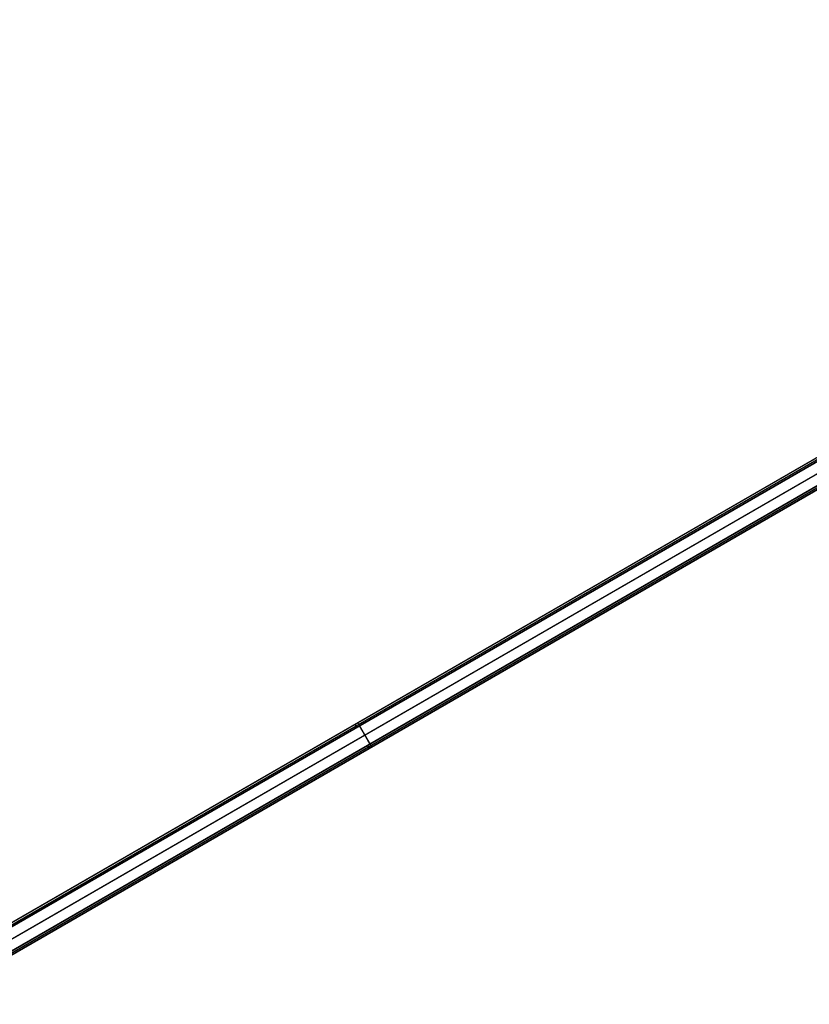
# Model space of a CAD drawing. Header units: millimetres. Extents: x -356 to 356, y -410 to 410.
# Tile 121 of 126: x -226 to -113, y 268 to 409. Entities that reach past the tile are written whole.
import ezdxf

# ---------------------------------------------------------------- set-up
doc = ezdxf.new("R2010")
doc.units = ezdxf.units.MM
doc.header["$MEASUREMENT"] = 0
doc.layers.add('1', color=7, linetype='Continuous')

msp = doc.modelspace()

# ---------------------------------------------------------------- linework, layer by layer
at = {"layer": '1', "color": 252}
for points in [[(-3.43333571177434, 409.091154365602), (-353.3075988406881, 207.0911543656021)], [(-3.43333571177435, 409.091154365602), (-353.3075988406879, 207.0911543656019)], [(-353.1825988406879, 206.8746480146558), (-3.308335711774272, 408.8746480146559)], [(-353.0575988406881, 206.6581416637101), (-3.183335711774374, 408.65814166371)], [(-3.183335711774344, 408.65814166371), (-353.0575988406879, 206.6581416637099)], [(-352.5, 206.9800715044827), (-2.999999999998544, 408.7639905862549)], [(-352.0085607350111, 207.8411543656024), (-4.732373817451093, 408.3411543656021)], [(-351.7585607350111, 207.4081416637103), (-4.4823738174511, 407.90814166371)], [(-351.7500000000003, 205.6810333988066), (-2.250000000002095, 407.4649524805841)], [(-351.7500000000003, 205.6810333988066), (-2.250000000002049, 407.4649524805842)], [(-351.0085607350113, 206.1091035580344), (-3.732373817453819, 406.6091035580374)], [(-351.0085607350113, 206.1091035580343), (-3.732373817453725, 406.6091035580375)], [(-351.0000000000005, 204.3819952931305), (-1.5000000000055, 406.1659143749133)], [(-350.2585607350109, 204.810065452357), (-2.98237381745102, 405.3100654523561)], [(-2.982373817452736, 405.3100654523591), (-350.2585607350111, 204.8100654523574)], [(-350.258560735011, 204.810065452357), (-2.982373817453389, 405.3100654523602)], [(-350.1335607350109, 204.5935591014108), (-2.857373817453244, 405.0935591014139)], [(-2.732373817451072, 404.8770527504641), (-350.008560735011, 204.377052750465)], [(-350.0085607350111, 204.3770527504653), (-2.732373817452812, 404.8770527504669)], [(-350.008560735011, 204.377052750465), (-2.732373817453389, 404.8770527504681)], [(-178.1204672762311, 307.6581416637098), (-178.370467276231, 308.0911543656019)], [(-176.620467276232, 305.0600654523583), (-176.3704672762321, 304.6270527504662)]]:
    msp.add_lwpolyline(points, dxfattribs=at)
at = {"layer": '1', "color": 252, "extrusion": (1, 0, 0)}
for points in [[(308.0911543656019, -455.1), (308.0911543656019, -381.6)], [(307.65814166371, -455.1), (307.65814166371, -381.6)], [(305.0600654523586, -386.6), (305.0600654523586, -381.6)], [(304.6270527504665, -386.6), (304.6270527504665, -381.6)]]:
    msp.add_lwpolyline(points, dxfattribs=at)
at = {"layer": '1', "color": 252, "extrusion": (0.8660254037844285, 0.5000000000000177, 0)}
msp.add_lwpolyline([(356.0000000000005, -381.6), (355.9988082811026, -381.5309677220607), (355.995234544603, -381.4620177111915), (355.9892830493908, -381.3932321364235), (355.9809608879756, -381.324692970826), (355.9702779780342, -381.2564818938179), (355.9572470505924, -381.1886801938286), (355.9418836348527, -381.1213686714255), (355.9242060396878, -381.0546275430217), (355.904235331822, -380.9885363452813), (355.8819953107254, -380.9231738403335), (355.8575124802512, -380.8586179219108), (355.8308160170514, -380.7949455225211), (355.8019377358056, -380.732232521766), (355.7709120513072, -380.6705536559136), (355.7377759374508, -380.6099824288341), (355.7025688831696, -380.5505910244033), (355.6653328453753, -380.4924502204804), (355.626112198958, -380.4356293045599), (355.5849536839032, -380.3801959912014), (355.541906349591, -380.3262163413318), (355.4970214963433, -380.2737546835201), (355.4503526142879, -380.2228735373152), (355.4019553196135, -380.1736335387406), (355.3518872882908, -380.1260933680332), (355.3002081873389, -380.0803096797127), (355.2469796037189, -380.0363370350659), (355.1922649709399, -379.9942278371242), (355.1361294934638, -379.9540322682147), (355.078640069, -379.9157982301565), (355.019865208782, -379.8795712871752), (354.9598749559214, -379.8453946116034), (354.8987408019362, -379.8133089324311), (354.8365356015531, -379.7833524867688), (354.7733334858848, -379.7555609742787), (354.7092097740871, -379.7299675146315), (354.6442408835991, -379.7066026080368), (354.5785042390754, -379.6854940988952), (354.5120781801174, -379.666667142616), (354.4450418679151, -379.6501441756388), (354.3774751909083, -379.6359448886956), (354.3094586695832, -379.624086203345), (354.2410733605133, -379.6145822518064), (354.172400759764, -379.6074443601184), (354.1035227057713, -379.6026810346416), (354.0345212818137, -379.6002979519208), (353.9654787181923, -379.6002979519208), (353.8964772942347, -379.6026810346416), (353.827599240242, -379.6074443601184), (353.7589266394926, -379.6145822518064), (353.6905413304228, -379.624086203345), (353.6225248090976, -379.6359448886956), (353.5549581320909, -379.6501441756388), (353.4879218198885, -379.666667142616), (353.4214957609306, -379.6854940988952), (353.3557591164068, -379.7066026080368), (353.2907902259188, -379.7299675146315), (353.2266665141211, -379.7555609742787), (353.1634643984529, -379.7833524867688), (353.1012591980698, -379.8133089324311), (353.0401250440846, -379.8453946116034), (352.980134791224, -379.8795712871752), (352.921359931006, -379.9157982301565), (352.8638705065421, -379.9540322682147), (352.807735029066, -379.9942278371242), (352.7530203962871, -380.0363370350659), (352.6997918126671, -380.0803096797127), (352.6481127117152, -380.1260933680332), (352.5980446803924, -380.1736335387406), (352.5496473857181, -380.2228735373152), (352.5029785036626, -380.2737546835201), (352.4580936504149, -380.3262163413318), (352.4150463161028, -380.3801959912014), (352.3738878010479, -380.4356293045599), (352.3346671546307, -380.4924502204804), (352.2974311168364, -380.5505910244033), (352.2622240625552, -380.6099824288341), (352.2290879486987, -380.6705536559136), (352.1980622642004, -380.732232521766), (352.1691839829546, -380.7949455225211), (352.1424875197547, -380.8586179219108), (352.1180046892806, -380.9231738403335), (352.0957646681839, -380.9885363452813), (352.0757939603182, -381.0546275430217), (352.0581163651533, -381.1213686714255), (352.0427529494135, -381.1886801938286), (352.0297220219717, -381.2564818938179), (352.0190391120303, -381.324692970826), (352.0107169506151, -381.3932321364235), (352.004765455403, -381.4620177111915), (352.0011917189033, -381.5309677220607), (352.0000000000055, -381.6)], dxfattribs=at)
at = {"layer": '1', "color": 252, "extrusion": (0.8660254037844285, 0.5000000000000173, 0)}
msp.add_lwpolyline([(355.5000000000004, -381.6), (355.499096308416, -381.5479398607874), (355.4963863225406, -381.4959424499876), (355.4918733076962, -381.4440704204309), (355.4855627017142, -381.3923862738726), (355.4774621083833, -381.3409522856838), (355.4675812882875, -381.2898304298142), (355.4559321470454, -381.2390823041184), (355.4425287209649, -381.1887690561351), (355.4273871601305, -381.1389513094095), (355.4105257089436, -381.0896890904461), (355.3919646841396, -381.0410417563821), (355.3717264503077, -380.9930679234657), (355.3498353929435, -380.9458253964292), (355.3263178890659, -380.899371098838), (355.3012022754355, -380.8537610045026), (355.2745188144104, -380.8090500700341), (355.246299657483, -380.7652921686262), (355.2165788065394, -380.7225400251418), (355.18539207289, -380.6808451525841), (355.1527770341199, -380.640257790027), (355.1187729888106, -380.600826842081), (355.083420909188, -380.5625998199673), (355.0467633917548, -380.5256227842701), (355.0088446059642, -380.4899402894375), (354.9697102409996, -380.4555953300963), (354.9294074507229, -380.4226292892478), (354.8879847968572, -380.3910818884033), (354.8454921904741, -380.3609911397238), (354.8019808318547, -380.3323933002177), (354.7575031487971, -380.3053228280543), (354.7121127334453, -380.279812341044), (354.6658642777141, -380.2558925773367), (354.6188135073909, -380.2335923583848), (354.571017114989, -380.212938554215), (354.5225326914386, -380.1939560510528), (354.4734186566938, -380.1766677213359), (354.4237341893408, -380.1610943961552), (354.3735391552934, -380.1472548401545), (354.3228940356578, -380.1351657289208), (354.2718598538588, -380.1248416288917), (354.2204981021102, -380.1162949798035), (354.1688706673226, -380.1095360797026), (354.1170397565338, -380.1045730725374), (354.0650678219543, -380.1014119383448), (354.0130174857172, -380.1000564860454), (353.9609514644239, -380.1005083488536), (353.9089324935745, -380.1027669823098), (353.8570232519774, -380.1068296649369), (353.8052862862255, -380.1126915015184), (353.7537839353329, -380.1203454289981), (353.7025782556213, -380.1297822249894), (353.6517309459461, -380.1409905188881), (353.6013032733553, -380.153956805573), (353.5513559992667, -380.1686654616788), (353.5019493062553, -380.1850987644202), (353.4531427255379, -380.2032369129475), (353.404995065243, -380.2230580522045), (353.3575643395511, -380.2445382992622), (353.3109076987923, -380.2676517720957), (353.2650813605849, -380.2923706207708), (353.2201405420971, -380.318665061), (353.1761393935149, -380.3465034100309), (353.1331309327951, -380.3758521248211), (353.0911669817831, -380.4066758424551), (353.0502981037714, -380.4389374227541), (353.0105735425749, -380.4725979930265), (352.9720411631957, -380.5076169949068), (352.9347473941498, -380.5439522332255), (352.8987371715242, -380.5815599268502), (352.8640538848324, -380.6203947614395), (352.8307393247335, -380.6604099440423), (352.7988336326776, -380.7015572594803), (352.7683752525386, -380.7437871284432), (352.7394008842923, -380.7870486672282), (352.7119454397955, -380.8312897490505), (352.6860420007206, -380.8764570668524), (352.6617217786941, -380.9224961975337), (352.6390140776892, -380.9693516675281), (352.617946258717, -381.0169670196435), (352.5985437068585, -381.0652848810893), (352.5808298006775, -381.1142470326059), (352.5648258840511, -381.1637944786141), (352.5505512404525, -381.2138675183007), (352.5380230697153, -381.2644058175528), (352.5272564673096, -381.3153484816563), (352.5182644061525, -381.3666341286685), (352.5110577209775, -381.4182009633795), (352.5056450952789, -381.4699868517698), (352.502033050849, -381.5219293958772), (352.5002259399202, -381.5739660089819), (352.5002259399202, -381.6260339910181), (352.502033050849, -381.6780706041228), (352.5056450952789, -381.7300131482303), (352.5110577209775, -381.7817990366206), (352.5182644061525, -381.8333658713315), (352.5272564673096, -381.8846515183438), (352.5380230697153, -381.9355941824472), (352.5505512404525, -381.9861324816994), (352.5648258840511, -382.036205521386), (352.5808298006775, -382.0857529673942), (352.5985437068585, -382.1347151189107), (352.617946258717, -382.1830329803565), (352.6390140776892, -382.230648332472), (352.6617217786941, -382.2775038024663), (352.6860420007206, -382.3235429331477), (352.7119454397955, -382.3687102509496), (352.7394008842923, -382.4129513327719), (352.7683752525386, -382.4562128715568), (352.7988336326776, -382.4984427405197), (352.8307393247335, -382.5395900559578), (352.8640538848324, -382.5796052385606), (352.8987371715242, -382.6184400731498), (352.9347473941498, -382.6560477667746), (352.9720411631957, -382.6923830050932), (353.0105735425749, -382.7274020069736), (353.0502981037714, -382.761062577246), (353.0911669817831, -382.7933241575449), (353.1331309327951, -382.824147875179), (353.1761393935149, -382.8534965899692), (353.2201405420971, -382.881334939), (353.2650813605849, -382.9076293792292), (353.3109076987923, -382.9323482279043), (353.3575643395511, -382.9554617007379), (353.404995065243, -382.9769419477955), (353.4531427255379, -382.9967630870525), (353.5019493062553, -383.0149012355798), (353.5513559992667, -383.0313345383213), (353.6013032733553, -383.046043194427), (353.6517309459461, -383.059009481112), (353.7025782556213, -383.0702177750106), (353.7537839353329, -383.0796545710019), (353.8052862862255, -383.0873084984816), (353.8570232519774, -383.0931703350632), (353.9089324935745, -383.0972330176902), (353.9609514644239, -383.0994916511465), (354.0130174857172, -383.0999435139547), (354.0650678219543, -383.0985880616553), (354.1170397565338, -383.0954269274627), (354.1688706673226, -383.0904639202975), (354.2204981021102, -383.0837050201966), (354.2718598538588, -383.0751583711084), (354.3228940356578, -383.0648342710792), (354.3735391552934, -383.0527451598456), (354.4237341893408, -383.0389056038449), (354.4734186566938, -383.0233322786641), (354.5225326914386, -383.0060439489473), (354.571017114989, -382.9870614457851), (354.6188135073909, -382.9664076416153), (354.6658642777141, -382.9441074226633), (354.7121127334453, -382.9201876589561), (354.7575031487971, -382.8946771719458), (354.8019808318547, -382.8676066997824), (354.8454921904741, -382.8390088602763), (354.8879847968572, -382.8089181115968), (354.9294074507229, -382.7773707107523), (354.9697102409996, -382.7444046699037), (355.0088446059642, -382.7100597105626), (355.0467633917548, -382.6743772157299), (355.083420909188, -382.6374001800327), (355.1187729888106, -382.599173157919), (355.1527770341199, -382.5597422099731), (355.18539207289, -382.5191548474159), (355.2165788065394, -382.4774599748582), (355.246299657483, -382.4347078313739), (355.2745188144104, -382.3909499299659), (355.3012022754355, -382.3462389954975), (355.3263178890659, -382.300628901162), (355.3498353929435, -382.2541746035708), (355.3717264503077, -382.2069320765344), (355.3919646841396, -382.158958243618), (355.4105257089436, -382.1103109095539), (355.4273871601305, -382.0610486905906), (355.4425287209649, -382.011230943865), (355.4559321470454, -381.9609176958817), (355.4675812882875, -381.9101695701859), (355.4774621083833, -381.8590477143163), (355.4855627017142, -381.8076137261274), (355.4918733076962, -381.7559295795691), (355.4963863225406, -381.7040575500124), (355.499096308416, -381.6520601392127), (355.5000000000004, -381.6)], dxfattribs=at)
at = {"layer": '1', "color": 252, "extrusion": (0.8660254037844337, 0.5000000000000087, 0)}
msp.add_lwpolyline([(355.5000000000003, -381.6000000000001), (355.4991062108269, -381.5482257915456), (355.4964259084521, -381.4965132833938), (355.4919622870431, -381.4449241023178), (355.4857206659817, -381.3935197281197), (355.4777084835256, -381.3423614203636), (355.4679352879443, -381.2915101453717), (355.4564127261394, -381.2410265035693), (355.4431545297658, -381.1909706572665), (355.4281764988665, -381.1414022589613), (355.411496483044, -381.0923803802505), (355.3931343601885, -381.0439634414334), (355.3731120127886, -380.9962091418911), (355.3514533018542, -380.9491743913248), (355.3281840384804, -380.9029152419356), (355.3033319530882, -380.857486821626), (355.2769266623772, -380.8129432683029), (355.2489996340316, -380.7693376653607), (355.2195841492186, -380.7267219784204), (355.1887152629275, -380.6851469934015), (355.1564297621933, -380.6446622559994), (355.1227661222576, -380.6053160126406), (355.0877644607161, -380.5671551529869), (355.0514664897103, -380.530225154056), (355.0139154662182, -380.4945700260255), (354.9751561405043, -380.4602322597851), (354.9352347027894, -380.4272527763), (354.8941987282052, -380.3956708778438), (354.8520971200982, -380.3655242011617), (354.8089800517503, -380.336848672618), (354.7648989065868, -380.309678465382), (354.7199062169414, -380.2840459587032), (354.6740556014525, -380.259981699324), (354.6274017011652, -380.2375143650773), (354.580000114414, -380.2166707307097), (354.5319073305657, -380.1974756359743), (354.4831806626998, -380.1799519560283), (354.433878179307, -380.1641205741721), (354.3840586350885, -380.1500003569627), (354.3337814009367, -380.1376081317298), (354.2831063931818, -380.1269586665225), (354.2320940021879, -380.1180646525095), (354.1808050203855, -380.1109366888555), (354.1293005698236, -380.1055832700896), (354.0776420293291, -380.102010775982), (354.0258909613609, -380.1002234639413), (353.9741090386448, -380.1002234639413), (353.9223579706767, -380.102010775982), (353.8706994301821, -380.1055832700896), (353.8191949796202, -380.1109366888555), (353.7679059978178, -380.1180646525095), (353.716893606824, -380.1269586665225), (353.666218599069, -380.1376081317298), (353.6159413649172, -380.1500003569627), (353.5661218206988, -380.1641205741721), (353.5168193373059, -380.1799519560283), (353.46809266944, -380.1974756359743), (353.4199998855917, -380.2166707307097), (353.3725982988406, -380.2375143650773), (353.3259443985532, -380.259981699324), (353.2800937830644, -380.2840459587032), (353.235101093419, -380.309678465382), (353.1910199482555, -380.336848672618), (353.1479028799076, -380.3655242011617), (353.1058012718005, -380.3956708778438), (353.0647652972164, -380.4272527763), (353.0248438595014, -380.4602322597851), (352.9860845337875, -380.4945700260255), (352.9485335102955, -380.530225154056), (352.9122355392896, -380.5671551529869), (352.8772338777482, -380.6053160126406), (352.8435702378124, -380.6446622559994), (352.8112847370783, -380.6851469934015), (352.7804158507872, -380.7267219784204), (352.7510003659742, -380.7693376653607), (352.7230733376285, -380.8129432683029), (352.6966680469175, -380.857486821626), (352.6718159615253, -380.9029152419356), (352.6485466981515, -380.9491743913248), (352.6268879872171, -380.9962091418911), (352.6068656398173, -381.0439634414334), (352.5885035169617, -381.0923803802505), (352.5718235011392, -381.1414022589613), (352.5568454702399, -381.1909706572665), (352.5435872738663, -381.2410265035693), (352.5320647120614, -381.2915101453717), (352.5222915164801, -381.3423614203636), (352.514279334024, -381.3935197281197), (352.5080377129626, -381.4449241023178), (352.5035740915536, -381.4965132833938), (352.5008937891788, -381.5482257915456), (352.5000000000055, -381.6000000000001)], dxfattribs=at)

doc.saveas('drawing.dxf')
